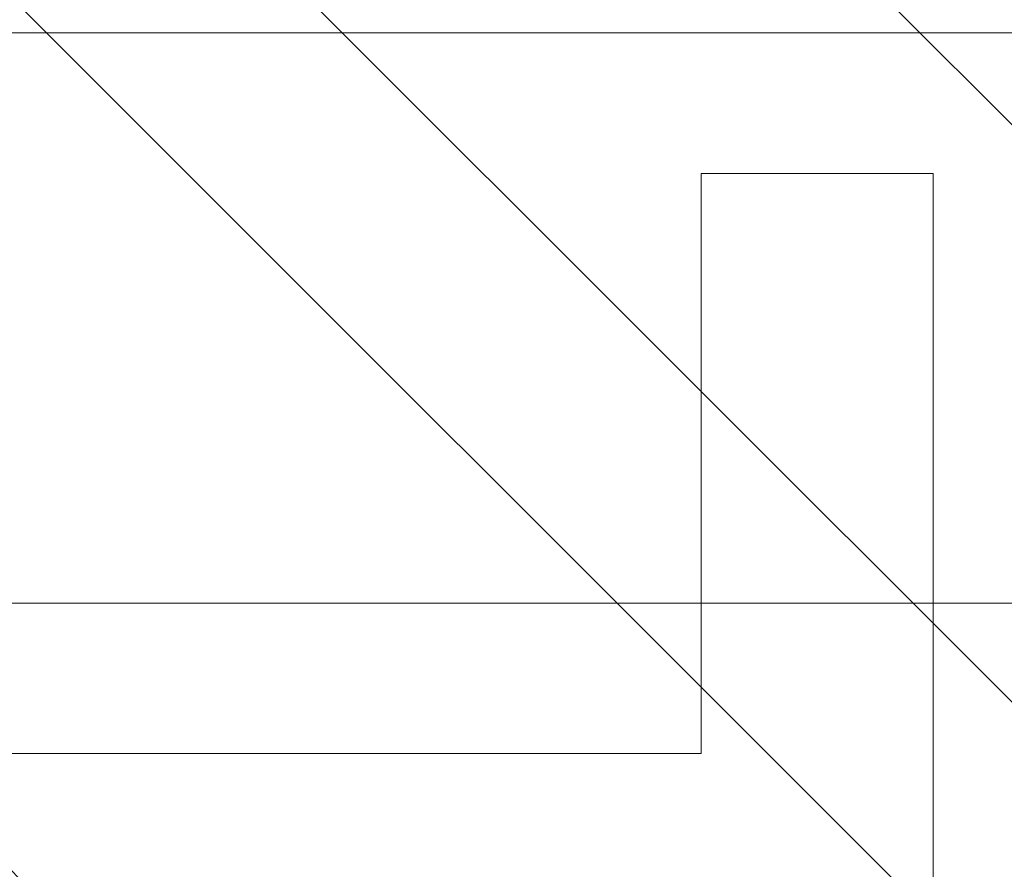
# Model space of a CAD drawing. Header units: inches. Extents: x -416 to -272, y -73 to 47.
# Tile 71 of 206: x -407.195 to -406.192, y 15.656 to 16.521. Entities that reach past the tile are written whole.
import ezdxf

# ---------------------------------------------------------------- set-up
doc = ezdxf.new("R2010")
doc.units = ezdxf.units.IN
doc.header["$LTSCALE"] = 32
doc.header["$MEASUREMENT"] = 0
doc.header["$PDMODE"] = 1
doc.header["$PDSIZE"] = -2
doc.linetypes.add('Dash Style-1', pattern=[0.083328, 0.041656, -0.041672])
for name, color, linetype, lineweight in [('DashLine', 7, 'Continuous', 13), ('DashLineFill', 7, 'Dash Style-1', 13), ('Drawing', 7, 'Continuous', 18), ('None', 7, 'Continuous', 18), ('SolidLine', 7, 'Continuous', 15)]:
    doc.layers.add(name, color=color, linetype=linetype, lineweight=lineweight)

# ---------------------------------------------------------------- blocks, each defined once
blk = doc.blocks.new('Group-96')
at = {"layer": 'DashLine', "flags": 128}
blk.add_lwpolyline([(1.114173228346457, -2.559055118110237), (70.89370078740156, -2.559055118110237), (70.89370078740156, -30), (1.114173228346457, -30)], close=True, dxfattribs=at)
at = {"layer": 'SolidLine', "flags": 128}
blk.add_lwpolyline([(1.114173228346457, -2.559055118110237), (70.89370078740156, -2.559055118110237), (70.89370078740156, -30), (1.114173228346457, -30)], close=True, dxfattribs=at)
blk = doc.blocks.new('Group-77')
at = {"layer": 'SolidLine', "color": 7, "flags": 128}
blk.add_lwpolyline([(-0.1431672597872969, 0.7138216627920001), (-0.1431672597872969, 0.4776011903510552), (-0.733718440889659, 0.4776011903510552), (-0.733718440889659, -0.2310602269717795), (-0.1431672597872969, -0.2310602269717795), (-0.1431672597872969, -0.4672806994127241), (-1.560490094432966, -0.4672806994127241), (-1.560490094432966, -0.2310602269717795), (-0.9699389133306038, -0.2310602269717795), (-0.9699389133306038, 0.4776011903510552), (-1.560490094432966, 0.4776011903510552), (-1.560490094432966, 0.7138216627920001)], close=True, dxfattribs=at)
blk = doc.blocks.new('TiMotion_Handset (2D)')
at = {"layer": 'DashLineFill', "linetype": 'Continuous', "lineweight": 13}
h = blk.add_hatch(dxfattribs=at)
h.set_pattern_fill('Steel', color=253, style=0, pattern_type=2)
h.set_pattern_definition([(45, (0, 0), (-1.61301565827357, 1.935715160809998), []), (45, (-1.0608, 1.0608), (-0.4723460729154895, 0.4167612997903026), [])])
h.paths.add_polyline_path([(-0.5650679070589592, 2.440944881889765), (-0.5636889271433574, 2.443168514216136), (-0.5621892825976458, 2.445271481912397), (-0.5605689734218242, 2.447253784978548), (-0.5588279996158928, 2.449115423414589), (-0.5569663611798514, 2.45085639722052), (-0.5549840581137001, 2.452476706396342), (-0.5528810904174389, 2.453976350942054), (-0.5506574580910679, 2.455355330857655), (-0.5483514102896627, 2.456591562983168), (-0.5460011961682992, 2.457662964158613), (-0.543606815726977, 2.458569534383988), (-0.5411682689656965, 2.459311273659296), (-0.5386855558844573, 2.459888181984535), (-0.5361586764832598, 2.460300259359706), (-0.5335876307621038, 2.460547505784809), (-0.5309724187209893, 2.460629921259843), (0.4425815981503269, 2.460629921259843), (0.4451968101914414, 2.460547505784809), (0.4477678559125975, 2.460300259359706), (0.450294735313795, 2.459888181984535), (0.4527774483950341, 2.459311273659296), (0.4552159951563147, 2.458569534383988), (0.4576103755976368, 2.457662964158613), (0.4599605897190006, 2.456591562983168), (0.4622666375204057, 2.455355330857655), (0.4644902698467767, 2.453976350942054), (0.4665932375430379, 2.452476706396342), (0.4685755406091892, 2.45085639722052), (0.4704371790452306, 2.449115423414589), (0.472178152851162, 2.447253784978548), (0.4737984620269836, 2.445271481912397), (0.4752981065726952, 2.443168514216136), (0.4766770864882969, 2.440944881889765), (0.4779133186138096, 2.43863883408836), (0.478984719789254, 2.436288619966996), (0.47989129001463, 2.433894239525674), (0.4806330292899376, 2.431455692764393), (0.4812099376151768, 2.428972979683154), (0.4816220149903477, 2.426446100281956), (0.4818692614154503, 2.423875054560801), (0.4819516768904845, 2.421259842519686), (0.4819516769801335, 1.765582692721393), (0.4825163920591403, 1.763951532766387), (0.4830058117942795, 1.762300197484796), (0.4834199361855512, 1.760628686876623), (0.4837587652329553, 1.758937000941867), (0.4840222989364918, 1.757225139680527), (0.4842105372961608, 1.755493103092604), (0.4843234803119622, 1.753740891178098), (0.484361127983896, 1.751968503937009), (0.484361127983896, -1.751965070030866), (0.4842787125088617, -1.75458028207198), (0.4840314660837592, -1.757151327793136), (0.4836193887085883, -1.759678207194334), (0.483042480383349, -1.762160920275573), (0.4823007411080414, -1.764599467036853), (0.4813941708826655, -1.766993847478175), (0.4803227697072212, -1.769344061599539), (0.4790865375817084, -1.771650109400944), (0.4777075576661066, -1.773873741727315), (0.4762079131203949, -1.775976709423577), (0.4745876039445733, -1.777959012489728), (0.4728466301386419, -1.779820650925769), (0.4709849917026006, -1.781561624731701), (0.4690026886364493, -1.783181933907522), (0.4668997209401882, -1.784681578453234), (0.4646760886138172, -1.786060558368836), (0.4623700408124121, -1.787296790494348), (0.4600198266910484, -1.788368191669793), (0.4576254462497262, -1.789274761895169), (0.4551868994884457, -1.790016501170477), (0.4527041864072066, -1.790593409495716), (0.4501773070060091, -1.791005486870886), (0.447606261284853, -1.791252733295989), (0.4449910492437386, -1.791335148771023), (-1.79051826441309, -1.791335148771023), (-1.793133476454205, -1.791252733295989), (-1.795704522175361, -1.791005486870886), (-1.798231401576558, -1.790593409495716), (-1.800714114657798, -1.790016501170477), (-1.803152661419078, -1.789274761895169), (-1.8055470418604, -1.788368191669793), (-1.807897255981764, -1.787296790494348), (-1.810203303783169, -1.786060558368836), (-1.81242693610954, -1.784681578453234), (-1.814529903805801, -1.783181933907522), (-1.816512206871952, -1.781561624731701), (-1.818373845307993, -1.779820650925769), (-1.820114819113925, -1.777959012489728), (-1.821735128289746, -1.775976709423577), (-1.823234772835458, -1.773873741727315), (-1.82461375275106, -1.771650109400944), (-1.825849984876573, -1.769344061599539), (-1.826921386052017, -1.766993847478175), (-1.827827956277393, -1.764599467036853), (-1.828569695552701, -1.762160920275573), (-1.82914660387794, -1.759678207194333), (-1.829558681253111, -1.757151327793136), (-1.829805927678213, -1.75458028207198), (-1.829888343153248, -1.751965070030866), (-1.829888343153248, 1.751968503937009), (-1.829805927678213, 1.754583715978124), (-1.829558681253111, 1.75715476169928), (-1.82914660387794, 1.759681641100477), (-1.828569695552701, 1.762164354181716), (-1.827827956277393, 1.764602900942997), (-1.826921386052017, 1.766997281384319), (-1.825849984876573, 1.769347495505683), (-1.82461375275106, 1.771653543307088), (-1.823234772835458, 1.773877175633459), (-1.821735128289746, 1.77598014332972), (-1.820114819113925, 1.777962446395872), (-1.818373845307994, 1.779824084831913), (-1.816512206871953, 1.781565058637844), (-1.814529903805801, 1.783185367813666), (-1.81242693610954, 1.784685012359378), (-1.810203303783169, 1.786063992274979), (-1.807897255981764, 1.787300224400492), (-1.8055470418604, 1.788371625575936), (-1.803152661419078, 1.789278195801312), (-1.800714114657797, 1.79001993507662), (-1.798231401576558, 1.790596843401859), (-1.795704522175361, 1.79100892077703), (-1.793133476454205, 1.791256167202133), (-1.79051826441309, 1.791338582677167), (-0.5703424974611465, 1.791338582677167), (-0.5703424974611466, 2.421259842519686), (-0.5702600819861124, 2.423875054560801), (-0.5700128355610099, 2.426446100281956), (-0.569600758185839, 2.428972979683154), (-0.5690238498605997, 2.431455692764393), (-0.5682821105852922, 2.433894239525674), (-0.5673755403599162, 2.436288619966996), (-0.5663041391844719, 2.43863883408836)])
at = {"layer": 'DashLineFill'}
blk.add_open_spline([(-0.5650679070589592, 2.440944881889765), (-0.559793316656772, 2.450080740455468), (-0.5415215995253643, 2.460629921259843), (-0.04419541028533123, 2.460629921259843), (0.4531307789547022, 2.460629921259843), (0.4714024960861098, 2.450080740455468), (0.4819516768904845, 2.431809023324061), (0.4819516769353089, 2.09342126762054), (0.4819516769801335, 1.765582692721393), (0.484361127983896, 1.759098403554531), (0.484361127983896, 1.716953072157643e-06), (0.484361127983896, -1.76251425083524), (0.473811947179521, -1.780785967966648), (0.4555402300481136, -1.791335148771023), (-0.672763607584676, -1.791335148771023), (-1.801067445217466, -1.791335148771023), (-1.819339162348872, -1.780785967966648), (-1.829888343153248, -1.76251425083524), (-1.829888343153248, 1.716953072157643e-06), (-1.829888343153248, 1.762517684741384), (-1.819339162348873, 1.780789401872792), (-1.801067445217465, 1.791338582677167), (-1.180430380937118, 1.791338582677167), (-0.5703424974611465, 1.791338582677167), (-0.5703424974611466, 2.106299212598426), (-0.5703424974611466, 2.431809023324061), (-0.5650679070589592, 2.440944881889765)], degree=2, knots=[0, 0, 0, 0.001659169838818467, 0.003318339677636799, 0.07987838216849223, 0.08153755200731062, 0.08319672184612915, 0.08485589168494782, 0.1364181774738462, 0.1364181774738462, 0.1375061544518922, 0.4048450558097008, 0.4064547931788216, 0.4080645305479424, 0.4096742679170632, 0.5802364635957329, 0.5818462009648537, 0.5834559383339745, 0.5850656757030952, 0.8524045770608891, 0.8540143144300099, 0.8556240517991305, 0.8572337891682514, 0.9503292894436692, 0.9503292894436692, 0.9983902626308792, 1, 1, 1], dxfattribs=at)
at = {"layer": 'Drawing', "color": 7, "linetype": 'Continuous'}
blk.add_line((-1.118964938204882e-15, -1.771653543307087), (0, 1.771653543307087), dxfattribs=at)
at = {"layer": 'SolidLine', "color": 253, "linetype": 'Continuous'}
blk.add_line((-0.580838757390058, 1.791338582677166), (-0.580838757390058, -1.79046668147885), dxfattribs=at)
at = {"layer": 'SolidLine', "linetype": 'Continuous', "lineweight": 5}
blk.add_point((0, 0), dxfattribs=at)
at = {"layer": 'SolidLine', "color": 7}
blk.add_blockref('Group-77', (0, 0), dxfattribs=at)
blk = doc.blocks.new('Group-99')
at = {"layer": 'None'}
blk.add_blockref('Group-96', (0, 0), dxfattribs=at)
at = {"layer": 'None', "color": 7, "rotation": 270}
blk.add_blockref('TiMotion_Handset (2D)', (62.99212598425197, -30), dxfattribs=at)
blk = doc.blocks.new('SL Credenza Desk (2D)-2')
at = {"layer": 'None'}
blk.add_blockref('Group-99', (0, 0), dxfattribs=at)
at = {"layer": 'Drawing', "color": 0, "flags": 1}
for tag in ['Tag', 'Catalog', 'Option1', 'Option2', 'Option3', 'Option4', 'Option5', 'Option6', 'Option7', 'Option8', 'Option9', 'Option10', 'Option11', 'Option12', 'Custom', 'FinishGroup', 'Discount', 'Item2', 'Item3', 'Item6', 'Item9', 'Item10', 'Item12', 'Item13', 'Item16', 'Item19', 'Item20', 'Item21', 'Item22', 'Item23', 'Item24', 'Item25', 'Item8', 'Item18', 'Item1', 'Item4', 'Item5', 'Item7', 'Item11', 'Item14', 'Item15', 'Item17']:
    blk.add_attdef(tag, (-56.28870742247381, 1.485347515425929), '', height=0.007086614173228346, dxfattribs=at)
blk = doc.blocks.new('Group-100')
at = {"layer": 'Drawing', "rotation": 180}
blk.add_blockref('SL Credenza Desk (2D)-2', (15.71916659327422, 1.485347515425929), dxfattribs=at)
at = {"layer": 'Drawing', "color": 0, "flags": 1}
for tag in ['Tag', 'Catalog', 'Option1', 'Option2', 'Option3', 'Option4', 'Option5', 'Option6', 'Option7', 'Option8', 'Option9', 'Option10', 'Option11', 'Option12', 'Custom', 'FinishGroup', 'Discount', 'Item2', 'Item3', 'Item6', 'Item9', 'Item10', 'Item12', 'Item13', 'Item16', 'Item19', 'Item20', 'Item21', 'Item22', 'Item23', 'Item24', 'Item25', 'Item8', 'Item18', 'Item1', 'Item4', 'Item5', 'Item7', 'Item11', 'Item14', 'Item15', 'Item17']:
    blk.add_attdef(tag, (-56.28870742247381, 1.485347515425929), '', height=0.007086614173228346, dxfattribs=at)

msp = doc.modelspace()

# ---------------------------------------------------------------- block references
at = {"layer": 'Drawing', "color": 7}
msp.add_blockref('Group-100', (-359.4593240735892, -14.97747349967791), dxfattribs=at)

doc.saveas('drawing.dxf')
